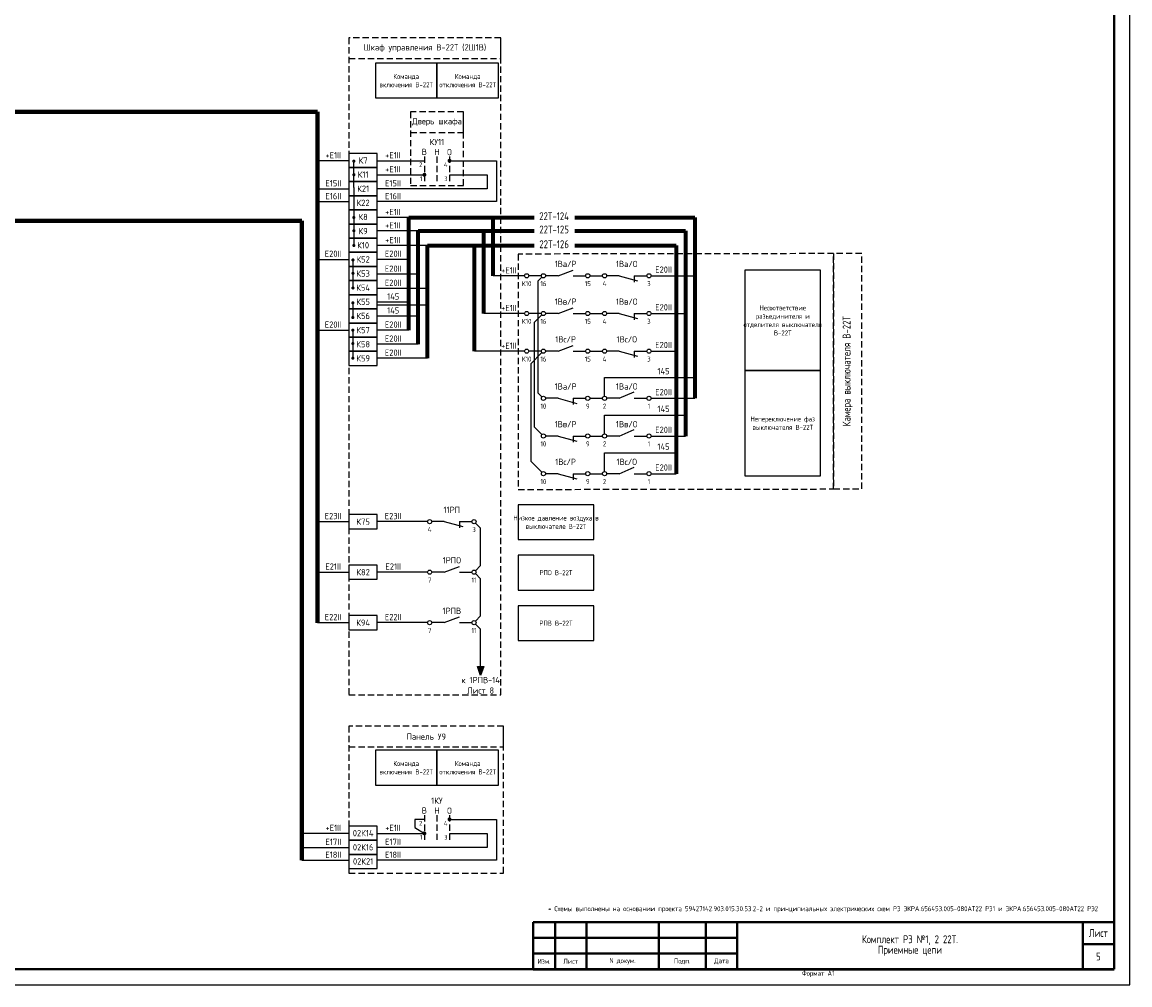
# Model space of a CAD drawing. Header units: millimetres. Extents: x 616 to 6446, y 2590 to 5711.
# Tile 31 of 50: x 3284 to 3637, y 5117 to 5423. Entities that reach past the tile are written whole.
import ezdxf
from ezdxf.enums import TextEntityAlignment as Align

# ---------------------------------------------------------------- set-up
doc = ezdxf.new("R2010")
doc.units = ezdxf.units.MM
doc.linetypes.add('JIS_02_2.0', pattern=[3, 2, -1])
doc.layers.add('основная 0.5', color=7, linetype='Continuous', lineweight=50)
doc.styles.add('SIMPLEX', font='GOST.ttf', dxfattribs={"height": 5})

msp = doc.modelspace()

# ---------------------------------------------------------------- hatches: boundary and pattern name
h = msp.add_hatch(color=256)
h.dxf.hatch_style = 1
h.paths.add_polyline_path([(3430.97, 5218.38), (3428.97, 5218.38), (3429.97, 5215.54)])

# ---------------------------------------------------------------- linework, layer by layer
at = {"lineweight": -2}
for p, q in [((3636.65, 5117.04), (3636.65, 5711.04)), ((2795.65, 5117.04), (3636.65, 5117.04))]:
    msp.add_line(p, q, dxfattribs=at)
at = {"lineweight": 40}
for p, q in [((3631.65, 5122.04), (3631.65, 5706.04)), ((3446.65, 5137.03), (3511.65, 5137.03)), ((3621.65, 5137.04), (3621.65, 5122.04)), ((3446.65, 5132.03), (3511.65, 5132.03)), ((3621.65, 5130.04), (3631.65, 5130.04)), ((3446.65, 5127.03), (3511.65, 5127.03)), ((2815.65, 5122.04), (3631.65, 5122.04))]:
    msp.add_line(p, q, dxfattribs=at)
at = {"lineweight": 80}
for p, q in [((3378.05, 5394.96), (3227.76, 5394.96)), ((3378.05, 5232.31), (3378.05, 5394.96)), ((3227.76, 5360.23), (3373.05, 5360.23)), ((3373.05, 5360.23), (3373.05, 5156.72))]:
    msp.add_line(p, q, dxfattribs=at)
for p, q in [((3388.05, 5379.36), (3378.05, 5379.36)), ((3389.62, 5370.84), (3389.61, 5378.95)), ((3397.05, 5379.36), (3412.05, 5379.36)), ((3420.04, 5379.36), (3435.04, 5379.36)), ((3435.04, 5379.36), (3435.04, 5366.36)), ((3397.05, 5374.9), (3412.05, 5374.9)), ((3420.04, 5374.9), (3432.04, 5374.9)), ((3432.04, 5374.9), (3432.04, 5370.45)), ((3378.05, 5370.45), (3388.05, 5370.45)), ((3389.62, 5370.84), (3389.62, 5352.39)), ((3432.04, 5370.45), (3397.05, 5370.45)), ((3378.05, 5366.36), (3388.05, 5366.36)), ((3435.04, 5366.36), (3397.05, 5366.36)), ((3407.05, 5361.31), (3397.05, 5361.31)), ((3410.05, 5357.07), (3397.05, 5357.07)), ((3413.05, 5352.39), (3397.05, 5352.39)), ((3378.05, 5347.97), (3388.05, 5347.97)), ((3389.31, 5347.79), (3389.31, 5338.87)), ((3407.05, 5347.97), (3397.05, 5347.97)), ((3410.05, 5343.21), (3397.05, 5343.21)), ((3443.96, 5342.74), (3433.96, 5342.74)), ((3449.28, 5342.74), (3445.28, 5342.74)), ((3454.61, 5342.74), (3450.61, 5342.74)), ((3454.61, 5342.74), (3459.42, 5344.58)), ((3459.42, 5342.74), (3463.42, 5342.74)), ((3464.74, 5342.74), (3468.74, 5342.74)), ((3474.07, 5342.74), (3470.07, 5342.74)), ((3474.07, 5342.74), (3479.93, 5341.16)), ((3478.88, 5342.74), (3482.88, 5342.74)), ((3478.88, 5342.74), (3478.88, 5340.74)), ((3484.21, 5342.74), (3498.17, 5342.74)), ((3449.48, 5342.27), (3448.18, 5340.98)), ((3448.18, 5340.98), (3448.18, 5305.51)), ((3413.05, 5338.73), (3397.05, 5338.73)), ((3389.3, 5334.13), (3389.29, 5329.45)), ((3407.05, 5334.37), (3397.05, 5334.37)), ((3413.05, 5333.44), (3397.05, 5333.44)), ((3454.61, 5330.74), (3459.42, 5332.58)), ((3410.05, 5329.93), (3397.05, 5329.93)), ((3443.96, 5330.74), (3430.96, 5330.74)), ((3449.28, 5330.74), (3445.28, 5330.74)), ((3449.48, 5330.27), (3447.03, 5327.82)), ((3454.61, 5330.74), (3450.61, 5330.74)), ((3459.42, 5330.74), (3463.42, 5330.74)), ((3464.74, 5330.74), (3468.74, 5330.74)), ((3474.07, 5330.74), (3470.07, 5330.74)), ((3474.07, 5330.74), (3479.93, 5329.16)), ((3478.88, 5330.74), (3482.88, 5330.74)), ((3478.88, 5330.74), (3478.88, 5328.74)), ((3484.21, 5330.74), (3495.17, 5330.74)), ((3378.05, 5325.42), (3388.05, 5325.42)), ((3389.29, 5325.42), (3389.3, 5316.5)), ((3407.05, 5325.42), (3397.05, 5325.42)), ((3447.03, 5327.82), (3447.03, 5294.66)), ((3410.05, 5320.98), (3397.05, 5320.98)), ((3443.96, 5318.74), (3427.96, 5318.74)), ((3449.28, 5318.74), (3445.28, 5318.74)), ((3449.48, 5318.27), (3445.91, 5314.71)), ((3454.61, 5318.74), (3450.61, 5318.74)), ((3454.61, 5318.74), (3459.42, 5320.58)), ((3459.42, 5318.74), (3463.42, 5318.74)), ((3464.74, 5318.74), (3468.74, 5318.74)), ((3474.07, 5318.74), (3470.07, 5318.74)), ((3474.07, 5318.74), (3479.93, 5317.16)), ((3478.88, 5318.74), (3482.88, 5318.74)), ((3478.88, 5318.74), (3478.88, 5316.74)), ((3484.21, 5318.74), (3492.17, 5318.74)), ((3413.05, 5316.47), (3397.05, 5316.47)), ((3445.91, 5314.71), (3445.91, 5283.78)), ((3469.41, 5304.41), (3469.41, 5310.41)), ((3469.41, 5310.41), (3498.17, 5310.41)), ((3449.48, 5304.21), (3448.18, 5305.51)), ((3474.07, 5303.74), (3478.88, 5305.77)), ((3454.61, 5303.74), (3450.61, 5303.74)), ((3454.61, 5303.74), (3460.57, 5302.13)), ((3459.42, 5303.74), (3463.42, 5303.74)), ((3459.42, 5303.74), (3459.42, 5301.74)), ((3464.74, 5303.74), (3468.74, 5303.74)), ((3474.07, 5303.74), (3470.07, 5303.74)), ((3478.88, 5303.74), (3482.88, 5303.74)), ((3484.21, 5303.74), (3498.17, 5303.74)), ((3469.41, 5292.41), (3469.41, 5298.41)), ((3469.41, 5298.41), (3495.17, 5298.41)), ((3449.48, 5292.21), (3447.03, 5294.66)), ((3474.07, 5291.74), (3478.88, 5293.77)), ((3454.61, 5291.74), (3450.61, 5291.74)), ((3454.61, 5291.74), (3460.57, 5290.13)), ((3459.42, 5291.74), (3463.42, 5291.74)), ((3459.42, 5291.74), (3459.42, 5289.74)), ((3464.74, 5291.74), (3468.74, 5291.74)), ((3474.07, 5291.74), (3470.07, 5291.74)), ((3478.88, 5291.74), (3482.88, 5291.74)), ((3484.21, 5291.74), (3495.17, 5291.74)), ((3469.41, 5280.41), (3469.41, 5286.41)), ((3469.41, 5286.41), (3492.17, 5286.41)), ((3449.48, 5280.21), (3445.91, 5283.78)), ((3454.61, 5279.74), (3450.61, 5279.74)), ((3454.61, 5279.74), (3460.57, 5278.13)), ((3459.42, 5279.74), (3463.42, 5279.74)), ((3459.42, 5279.74), (3459.42, 5277.74)), ((3464.74, 5279.74), (3468.74, 5279.74)), ((3474.07, 5279.74), (3470.07, 5279.74)), ((3474.07, 5279.74), (3478.88, 5281.77)), ((3478.88, 5279.74), (3482.88, 5279.74)), ((3484.21, 5279.74), (3492.17, 5279.74)), ((3378.05, 5264.48), (3388.05, 5264.48)), ((3413.05, 5264.48), (3397.05, 5264.48)), ((3418.38, 5264.48), (3414.38, 5264.48)), ((3418.38, 5264.48), (3424.25, 5262.91)), ((3423.19, 5264.48), (3427.19, 5264.48)), ((3423.19, 5264.48), (3423.19, 5262.48)), ((3428.32, 5264.01), (3429.97, 5262.36)), ((3429.97, 5250.52), (3429.97, 5262.36)), ((3378.05, 5248.4), (3388.05, 5248.4)), ((3413.05, 5248.4), (3397.05, 5248.4)), ((3418.38, 5248.4), (3414.38, 5248.4)), ((3418.38, 5248.4), (3423.19, 5250.24)), ((3423.19, 5248.4), (3427.19, 5248.4)), ((3428.32, 5248.87), (3429.97, 5250.52)), ((3428.32, 5247.93), (3429.97, 5246.28)), ((3429.97, 5234.45), (3429.97, 5246.28)), ((3418.38, 5232.33), (3423.19, 5234.17)), ((3428.32, 5232.8), (3429.97, 5234.45)), ((3378.05, 5232.33), (3388.05, 5232.33)), ((3413.05, 5232.33), (3397.05, 5232.33)), ((3418.38, 5232.33), (3414.38, 5232.33)), ((3423.19, 5232.33), (3427.19, 5232.33)), ((3428.32, 5231.86), (3429.97, 5230.21)), ((3429.97, 5218.38), (3429.97, 5230.21)), ((3428.97, 5218.38), (3430.97, 5218.38)), ((3429.97, 5215.54), (3428.97, 5218.38)), ((3430.97, 5218.38), (3429.97, 5215.54)), ((3412.04, 5169.72), (3409.01, 5169.72)), ((3409.01, 5169.72), (3409.01, 5167.17)), ((3409.01, 5167.17), (3412.04, 5165.26)), ((3420.04, 5169.72), (3435.04, 5169.72)), ((3435.04, 5169.72), (3435.04, 5156.72)), ((3388.05, 5165.26), (3373.05, 5165.26)), ((3397.05, 5165.26), (3412.05, 5165.26)), ((3420.04, 5165.26), (3432.04, 5165.26)), ((3432.04, 5165.26), (3432.04, 5160.81)), ((3373.05, 5160.81), (3388.05, 5160.81)), ((3432.04, 5160.81), (3397.05, 5160.81)), ((3373.05, 5156.72), (3388.05, 5156.72)), ((3435.04, 5156.72), (3397.05, 5156.72))]:
    msp.add_line(p, q)
at = {"linetype": 'JIS_02_2.0'}
for p, q in [((3412.04, 5380.72), (3412.04, 5372.88)), ((3412.04, 5380.72), (3412.04, 5375.72)), ((3416.04, 5380.72), (3416.04, 5372.88)), ((3416.04, 5380.72), (3416.04, 5375.72)), ((3420.04, 5380.72), (3420.04, 5372.88)), ((3420.04, 5380.72), (3420.04, 5375.72)), ((3412.04, 5171.08), (3412.04, 5163.24)), ((3412.04, 5171.08), (3412.04, 5166.08)), ((3416.04, 5171.08), (3416.04, 5163.24)), ((3416.04, 5171.08), (3416.04, 5166.08)), ((3420.04, 5171.08), (3420.04, 5163.24)), ((3420.04, 5171.08), (3420.04, 5166.08))]:
    msp.add_line(p, q, dxfattribs=at)
at = {"lineweight": 70}
for p, q in [((3407.05, 5361.31), (3447.05, 5361.31)), ((3407.05, 5325.42), (3407.05, 5361.31)), ((3433.96, 5342.74), (3433.96, 5361.31)), ((3459.92, 5361.31), (3498.17, 5361.31)), ((3498.17, 5361.31), (3498.17, 5303.74)), ((3410.05, 5320.98), (3410.05, 5357.07)), ((3410.05, 5357.07), (3447.05, 5357.07)), ((3430.96, 5330.74), (3430.96, 5357.07)), ((3459.92, 5357.07), (3495.17, 5357.07)), ((3495.17, 5357.07), (3495.17, 5291.74)), ((3413.05, 5316.47), (3413.05, 5352.39)), ((3413.05, 5352.39), (3447.05, 5352.39)), ((3427.96, 5318.74), (3427.96, 5352.39)), ((3459.92, 5352.39), (3492.17, 5352.39)), ((3492.17, 5352.39), (3492.17, 5279.74))]:
    msp.add_line(p, q, dxfattribs=at)
at = {"color": 32, "linetype": 'JIS_02_2.0', "true_color": 0xcd6928}
for points in [[(3436.4, 5418.47), (3388.05, 5418.47), (3388.05, 5209.33), (3436.4, 5209.33)], [(3436.4, 5418.47), (3388.05, 5418.47), (3388.05, 5411.91), (3436.4, 5411.91)], [(3424.48, 5394.96), (3407.64, 5394.96), (3407.64, 5371.47), (3424.48, 5371.47)], [(3424.48, 5394.96), (3407.64, 5394.96), (3407.64, 5388.4), (3424.48, 5388.4)], [(3542.35, 5349.8), (3441.91, 5349.66), (3441.91, 5274.74), (3542.35, 5274.88)], [(3542.35, 5349.8), (3542.35, 5274.88), (3551.29, 5274.89), (3551.29, 5349.8)], [(3437.22, 5199.33), (3388.05, 5199.33), (3388.05, 5152.61), (3437.22, 5152.61)], [(3437.22, 5199.33), (3388.05, 5199.33), (3388.05, 5192.76), (3437.22, 5192.76)]]:
    msp.add_lwpolyline(points, close=True, dxfattribs=at)
at = {"color": 7}
for points in [[(3396.45, 5399.34), (3416.04, 5399.34), (3416.04, 5410.42), (3396.45, 5410.42)], [(3416.04, 5399.34), (3435.63, 5399.34), (3435.63, 5410.42), (3416.04, 5410.42)], [(3514.1, 5312.59), (3538.18, 5312.59), (3538.18, 5344.49), (3514.1, 5344.49)], [(3514.1, 5279.06), (3538.18, 5279.06), (3538.18, 5312.59), (3514.1, 5312.59)], [(3441.91, 5258.78), (3465.98, 5258.78), (3465.98, 5269.85), (3441.91, 5269.85)], [(3441.91, 5242.7), (3465.98, 5242.7), (3465.98, 5253.78), (3441.91, 5253.78)], [(3441.91, 5226.63), (3465.98, 5226.63), (3465.98, 5237.7), (3441.91, 5237.7)], [(3396.45, 5180.63), (3416.04, 5180.63), (3416.04, 5191.71), (3396.45, 5191.71)], [(3416.04, 5180.63), (3435.63, 5180.63), (3435.63, 5191.71), (3416.04, 5191.71)]]:
    msp.add_lwpolyline(points, close=True, dxfattribs=at)
for points in [[(3388.05, 5377.21), (3397.05, 5377.21), (3397.05, 5381.71), (3388.05, 5381.71)], [(3388.05, 5372.71), (3397.05, 5372.71), (3397.05, 5377.21), (3388.05, 5377.21)], [(3388.05, 5368.21), (3397.05, 5368.21), (3397.05, 5372.71), (3388.05, 5372.71)], [(3388.05, 5363.71), (3397.05, 5363.71), (3397.05, 5368.21), (3388.05, 5368.21)], [(3388.05, 5359.21), (3397.05, 5359.21), (3397.05, 5363.71), (3388.05, 5363.71)], [(3388.05, 5354.71), (3397.05, 5354.71), (3397.05, 5359.21), (3388.05, 5359.21)], [(3388.05, 5350.21), (3397.05, 5350.21), (3397.05, 5354.71), (3388.05, 5354.71)], [(3388.05, 5345.71), (3397.05, 5345.71), (3397.05, 5350.21), (3388.05, 5350.21)], [(3388.05, 5341.21), (3397.05, 5341.21), (3397.05, 5345.71), (3388.05, 5345.71)], [(3388.05, 5336.71), (3397.05, 5336.71), (3397.05, 5341.21), (3388.05, 5341.21)], [(3388.05, 5332.21), (3397.05, 5332.21), (3397.05, 5336.71), (3388.05, 5336.71)], [(3388.05, 5327.71), (3397.05, 5327.71), (3397.05, 5332.21), (3388.05, 5332.21)], [(3388.05, 5323.21), (3397.05, 5323.21), (3397.05, 5327.71), (3388.05, 5327.71)], [(3388.05, 5318.71), (3397.05, 5318.71), (3397.05, 5323.21), (3388.05, 5323.21)], [(3388.05, 5314.21), (3397.05, 5314.21), (3397.05, 5318.71), (3388.05, 5318.71)], [(3388.05, 5262.22), (3397.05, 5262.22), (3397.05, 5266.72), (3388.05, 5266.72)], [(3388.05, 5246.14), (3397.05, 5246.14), (3397.05, 5250.64), (3388.05, 5250.64)], [(3388.05, 5230.07), (3397.05, 5230.07), (3397.05, 5234.57), (3388.05, 5234.57)], [(3388.05, 5163.08), (3397.05, 5163.08), (3397.05, 5167.58), (3388.05, 5167.58)], [(3388.05, 5158.58), (3397.05, 5158.58), (3397.05, 5163.08), (3388.05, 5163.08)], [(3388.05, 5154.08), (3397.05, 5154.08), (3397.05, 5158.58), (3388.05, 5158.58)]]:
    msp.add_lwpolyline(points, close=True)
for points, const_width in [([(3389.61, 5379.5, 1), (3389.61, 5378.95, 1)], 0.45), ([(3419.67, 5379.36, 1), (3420.42, 5379.36, 1)], 0.5), ([(3389.62, 5375.17, 1), (3389.62, 5374.62, 1)], 0.45), ([(3411.68, 5374.9, 1), (3412.43, 5374.9, 1)], 0.5), ([(3389.61, 5361.58, 1), (3389.61, 5361.03, 1)], 0.45), ([(3389.62, 5357.34, 1), (3389.62, 5356.79, 1)], 0.45), ([(3389.62, 5352.66, 1), (3389.62, 5352.11, 1)], 0.45), ([(3389.31, 5348.06, 1), (3389.31, 5347.51, 1)], 0.45), ([(3389.32, 5343.82, 1), (3389.32, 5343.27, 1)], 0.45), ([(3389.31, 5339.14, 1), (3389.31, 5338.59, 1)], 0.45), ([(3389.3, 5334.4, 1), (3389.3, 5333.85, 1)], 0.45), ([(3389.29, 5329.72, 1), (3389.29, 5329.17, 1)], 0.45), ([(3389.29, 5325.7, 1), (3389.29, 5325.15, 1)], 0.45), ([(3389.3, 5321.46, 1), (3389.3, 5320.91, 1)], 0.45), ([(3389.3, 5316.78, 1), (3389.3, 5316.23, 1)], 0.45), ([(3419.67, 5169.72, 1), (3420.42, 5169.72, 1)], 0.5), ([(3411.68, 5165.26, 1), (3412.43, 5165.26, 1)], 0.5)]:
    msp.add_lwpolyline(points, format="xyb", close=True, dxfattribs=dict(const_width=const_width))
for centre in [(3444.62, 5342.74), (3449.95, 5342.74), (3464.08, 5342.74), (3469.41, 5342.74), (3483.54, 5342.74), (3444.62, 5330.74), (3449.95, 5330.74), (3464.08, 5330.74), (3469.41, 5330.74), (3483.54, 5330.74), (3444.62, 5318.74), (3449.95, 5318.74), (3464.08, 5318.74), (3469.41, 5318.74), (3483.54, 5318.74), (3449.95, 5303.74), (3464.08, 5303.74), (3469.41, 5303.74), (3483.54, 5303.74), (3449.95, 5291.74), (3464.08, 5291.74), (3469.41, 5291.74), (3483.54, 5291.74), (3449.95, 5279.74), (3464.08, 5279.74), (3469.41, 5279.74), (3483.54, 5279.74), (3413.72, 5264.48), (3427.85, 5264.48), (3413.72, 5248.4), (3427.85, 5248.4), (3413.72, 5232.33), (3427.85, 5232.33)]:
    msp.add_circle(centre, 0.663)
at = {"layer": 'основная 0.5', "lineweight": 40}
for p, q in [((3446.65, 5137.03), (3446.65, 5122.04)), ((3453.65, 5122.04), (3453.65, 5137.03)), ((3463.65, 5122.04), (3463.65, 5137.03)), ((3486.65, 5122.04), (3486.65, 5137.03)), ((3501.65, 5122.04), (3501.65, 5137.03)), ((3511.65, 5122.04), (3511.65, 5137.04)), ((3511.65, 5137.04), (3631.65, 5137.04))]:
    msp.add_line(p, q, dxfattribs=at)
at = {"layer": 'основная 0.5', "color": 0}
msp.add_line((3446.65, 5122.04), (3631.65, 5122.04), dxfattribs=at)

# ---------------------------------------------------------------- texts
at = {"color": 4, "style": 'SIMPLEX'}
for s, p in [('22Т-124', (3453.35, 5360.45)), ('22Т-125', (3453.35, 5356.22)), ('22Т-126', (3453.35, 5351.53))]:
    msp.add_text(s, height=2.5, dxfattribs=at).set_placement(p, align=Align.CENTER)
at = {"style": 'SIMPLEX'}
for s, insert, char_height, width, attachment_point in [('Шкаф управления В-22Т (2Ш1В)', (3412.23, 5415.19), 2, 48.3456, 5), ('Дверь шкафа', (3416.06, 5391.68), 2, 16.8373, 5), ('КУ11', (3416.04, 5385.31), 2, 5.202, 5), ('+Е1II', (3383.05, 5381.1), 2, 10, 5), ('+Е1II', (3402.05, 5381.1), 2, 10, 5), ('В', (3412.04, 5382.17), 2, 2.6019, 5), ('Н', (3416.04, 5382.15), 2, 2.959, 5), ('О', (3420.04, 5382.11), 2, 2.959, 5), ('К7', (3392.55, 5379.46), 2, 9, 5), ('2', (3411.38, 5378.1), 1.5, 1.0281, 6), ('4', (3419.38, 5378.1), 1.5, 0.8612, 6), ('К11', (3392.55, 5374.96), 2, 9, 5), ('+Е1II', (3402.05, 5376.64), 2, 10, 5), ('1', (3411.38, 5373.64), 1.5, 1.0281, 6), ('3', (3419.38, 5373.64), 1.5, 0.8612, 6), ('Е15II', (3383.05, 5372.19), 2, 10, 5), ('К21', (3392.55, 5370.46), 2, 9, 5), ('Е15II', (3402.05, 5372.19), 2, 10, 5), ('Е16II', (3383.05, 5368.1), 2, 10, 5), ('Е16II', (3402.05, 5368.1), 2, 10, 5), ('К22', (3392.55, 5365.96), 2, 9, 5), ('+Е1II', (3402.05, 5363.04), 2, 10, 5), ('К8', (3392.55, 5361.46), 2, 9, 5), ('К9', (3392.55, 5356.96), 2, 9, 5), ('+Е1II', (3402.05, 5358.8), 2, 10, 5), ('К10', (3392.55, 5352.46), 2, 9, 5), ('+Е1II', (3402.05, 5354.12), 2, 10, 5), ('Е20II', (3382.99, 5349.76), 2, 10, 5), ('Е20II', (3402.12, 5349.76), 2, 10, 5), ('К52', (3392.55, 5347.96), 2, 9, 5), ('Е20II', (3402.12, 5345), 2, 10, 5), ('1Ва/Р', (3457.01, 5346.51), 2, 4.808, 5), ('1Ва/О', (3476.48, 5346.51), 2, 4.808, 5), ('К53', (3392.55, 5343.46), 2, 9, 5), ('+Е1II', (3438.96, 5344.48), 2, 10, 5), ('E20II', (3488.19, 5344.71), 2, 7.9662, 5), ('К54', (3392.55, 5338.96), 2, 9, 5), ('Е20II', (3402.12, 5340.51), 2, 10, 5), ('К55', (3392.55, 5334.46), 2, 9, 5), ('145', (3402.12, 5336.16), 2, 10, 5), ('1Вв/Р', (3457.01, 5334.51), 2, 4.808, 5), ('1Вв/О', (3476.48, 5334.51), 2, 4.808, 5), ('145', (3402.12, 5331.72), 2, 10, 5), ('+Е1II', (3438.96, 5332.48), 2, 10, 5), ('E20II', (3488.19, 5332.71), 2, 7.9662, 5), ('К56', (3392.55, 5329.96), 2, 9, 5), ('Е20II', (3382.99, 5327.21), 2, 10, 5), ('К57', (3392.55, 5325.46), 2, 9, 5), ('Е20II', (3402.12, 5327.21), 2, 10, 5), ('К58', (3392.55, 5320.96), 2, 9, 5), ('Е20II', (3402.12, 5322.76), 2, 10, 5), ('+Е1II', (3438.96, 5320.48), 2, 10, 5), ('1Вс/Р', (3457.01, 5322.51), 2, 4.808, 5), ('1Вс/О', (3476.48, 5322.51), 2, 4.808, 5), ('E20II', (3488.19, 5320.71), 2, 7.9662, 5), ('Е20II', (3402.12, 5318.26), 2, 10, 5), ('К59', (3392.55, 5316.46), 2, 9, 5), ('145', (3488.19, 5312.37), 2, 7.9662, 5), ('1Ва/Р', (3457.01, 5307.51), 2, 4.808, 5), ('1Ва/О', (3476.48, 5307.51), 2, 4.808, 5), ('E20II', (3488.19, 5305.71), 2, 7.9662, 5), ('145', (3488.19, 5300.37), 2, 7.9662, 5), ('1Вв/Р', (3457.01, 5295.51), 2, 4.808, 5), ('1Вв/О', (3476.48, 5295.51), 2, 4.808, 5), ('E20II', (3488.19, 5293.71), 2, 7.9662, 5), ('145', (3488.19, 5288.37), 2, 7.9662, 5), ('1Вс/Р', (3457.01, 5283.51), 2, 4.808, 5), ('1Вс/О', (3476.48, 5283.51), 2, 4.808, 5), ('E20II', (3488.19, 5281.71), 2, 7.9662, 5), ('11РП', (3420.79, 5268.24), 2, 4.808, 5), ('Е23II', (3382.99, 5266.26), 2, 10, 5), ('К75', (3392.55, 5264.47), 2, 9, 5), ('Е23II', (3402.12, 5266.26), 2, 10, 5), ('Е21II', (3382.99, 5250.19), 2, 10, 5), ('Е21II', (3402.12, 5250.19), 2, 10, 5), ('1РПО', (3420.79, 5252.17), 2, 4.808, 5), ('К82', (3392.55, 5248.39), 2, 9, 5), ('1РПВ', (3420.79, 5236.09), 2, 4.808, 5), ('Е22II', (3382.99, 5234.11), 2, 10, 5), ('К94', (3392.55, 5232.32), 2, 9, 5), ('Е22II', (3402.12, 5234.11), 2, 10, 5), ('к 1РПВ-14\\PЛист 8', (3429.97, 5212.39), 2, 12.3167, 5), ('Панель У9', (3412.64, 5196.05), 2, 49.169, 5), ('В', (3412.04, 5172.53), 2, 2.6019, 5), ('1КУ', (3416.04, 5175.67), 2, 5.202, 5), ('Н', (3416.04, 5172.51), 2, 2.959, 5), ('О', (3420.04, 5172.48), 2, 2.959, 5), ('+Е1II', (3383.05, 5167), 2, 10, 5), ('02К14', (3392.55, 5165.33), 2, 9, 5), ('+Е1II', (3402.05, 5167), 2, 10, 5), ('2', (3411.38, 5168.47), 1.5, 1.0281, 6), ('4', (3419.38, 5168.47), 1.5, 0.8612, 6), ('Е17II', (3383.05, 5162.55), 2, 10, 5), ('Е17II', (3402.05, 5162.55), 2, 10, 5), ('1', (3411.38, 5164.01), 1.5, 1.0281, 6), ('3', (3419.38, 5164.01), 1.5, 0.8612, 6), ('Е18II', (3383.05, 5158.46), 2, 10, 5), ('02К16', (3392.55, 5160.83), 2, 9, 5), ('Е18II', (3402.05, 5158.46), 2, 10, 5), ('02К21', (3392.55, 5156.33), 2, 9, 5)]:
    msp.add_mtext(s, dxfattribs=dict(at, insert=insert, char_height=char_height, width=width, attachment_point=attachment_point))
at = {"color": 7, "char_height": 1.6, "attachment_point": 5, "style": 'SIMPLEX'}
for s, insert, width in [('Команда \\Pвключения В-22Т', (3406.25, 5404.88), 19.5903), ('Команда \\Pотключения В-22Т', (3425.84, 5404.88), 19.5903), ('К10', (3444.62, 5340.24), 2.2967), ('16', (3449.95, 5340.24), 2.2967), ('15', (3464.08, 5340.24), 2.2967), ('4', (3469.41, 5340.24), 2.2967), ('3', (3483.54, 5340.24), 2.2967), ('Несоответствие разъединителя и отделителя выключателя В-22Т', (3526.14, 5328.54), 24.073), ('К10', (3444.62, 5328.24), 2.2967), ('16', (3449.95, 5328.24), 2.2967), ('15', (3464.08, 5328.24), 2.2967), ('4', (3469.41, 5328.24), 2.2967), ('3', (3483.54, 5328.24), 2.2967), ('К10', (3444.62, 5316.24), 2.2967), ('16', (3449.95, 5316.24), 2.2967), ('15', (3464.08, 5316.24), 2.2967), ('4', (3469.41, 5316.24), 2.2967), ('3', (3483.54, 5316.24), 2.2967), ('10', (3449.95, 5301.24), 2.2967), ('9', (3464.08, 5301.24), 2.2967), ('2', (3469.41, 5301.24), 2.2967), ('1', (3483.54, 5301.24), 2.2967), ('Непереключение фаз выключателя В-22Т', (3526.14, 5295.83), 24.073), ('10', (3449.95, 5289.24), 2.2967), ('9', (3464.08, 5289.24), 2.2967), ('2', (3469.41, 5289.24), 2.2967), ('1', (3483.54, 5289.24), 2.2967), ('10', (3449.95, 5277.24), 2.2967), ('9', (3464.08, 5277.24), 2.2967), ('2', (3469.41, 5277.24), 2.2967), ('1', (3483.54, 5277.24), 2.2967), ('Низкое давление воздуха в выключателе В-22Т', (3453.94, 5264.31), 24.073), ('4', (3413.72, 5261.98), 2.2967), ('3', (3427.85, 5261.98), 2.2967), ('РПО В-22Т', (3453.94, 5248.24), 24.073), ('7', (3413.72, 5245.9), 2.2967), ('11', (3427.85, 5245.9), 2.2967), ('7', (3413.72, 5229.83), 2.2967), ('11', (3427.85, 5229.83), 2.2967), ('РПВ В-22Т', (3453.94, 5232.17), 24.073), ('Команда \\Pвключения В-22Т', (3406.25, 5186.17), 19.5903), ('Команда \\Pотключения В-22Т', (3425.84, 5186.17), 19.5903)]:
    msp.add_mtext(s, dxfattribs=dict(at, insert=insert, width=width))
at = {"insert": (3546.82, 5312.34), "char_height": 2.5, "width": 74.9151, "attachment_point": 5, "rotation": 90, "style": 'SIMPLEX'}
msp.add_mtext('Камера выключателя В-22Т', dxfattribs=at)
at = {"lineweight": 35, "attachment_point": 5, "line_spacing_factor": 0.8, "style": 'SIMPLEX'}
for s, insert, char_height, width in [('\\pi-4.8,l6.4,t6.4;*^IСхемы выполнены на основании проекта 59427142.903.015.Э0.53.2-2 и принципиальных электрических схем РЭ ЭКРА.656453.005-080AТ22 РЭ1 и ЭКРА.656453.005-080AТ22 РЭ2', (3538.16, 5141.07), 1.6, 185), ('Лист', (3626.65, 5133.54), 2.5, 10), ('Комплект РЗ №1, 2 22Т. \\PПриемные цепи', (3566.65, 5129.54), 2.5, 110), ('5', (3626.65, 5126.04), 2.5, 10), ('Изм.', (3450.15, 5124.54), 1.6, 7), ('Лист', (3458.65, 5124.54), 1.6, 10), ('N докум.', (3475.15, 5124.54), 1.6, 23), ('Подп.', (3494.15, 5124.54), 1.6, 15), ('Дата', (3506.65, 5124.54), 1.6, 10)]:
    msp.add_mtext(s, dxfattribs=dict(at, insert=insert, char_height=char_height, width=width))
at = {"lineweight": 30, "insert": (3532.25, 5121.52), "char_height": 1.6, "attachment_point": 1, "style": 'SIMPLEX'}
msp.add_mtext_dynamic_manual_height_columns('Формат А1', width=45.8537, gutter_width=12.5, heights=[0], dxfattribs=at)

doc.saveas('drawing.dxf')
